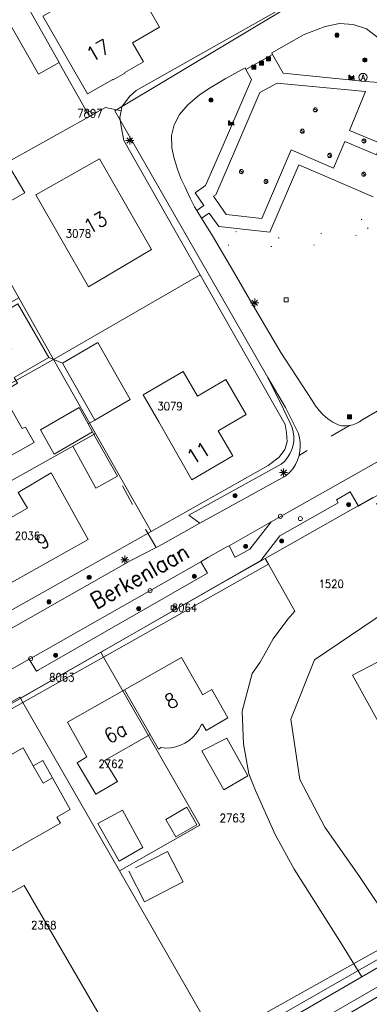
# Model space of a CAD drawing. Header units: metres. Extents: x 3 to 114181, y 112716 to 476231.
# Tile 41 of 90: x 112579 to 112622, y 475316 to 475437. Entities that reach past the tile are written whole.
import ezdxf
from ezdxf.enums import TextEntityAlignment as Align

# ---------------------------------------------------------------- set-up
doc = ezdxf.new("R2010")
doc.units = ezdxf.units.M
doc.header["$MEASUREMENT"] = 0
for name, pattern in [('DGN Style 1', [5.201608, 0.008655, -5.192953]), ('DGN Style 3', [12.11689, 8.654921, -3.461969]), ('DGN Style 5', [6.058445, 2.596476, -3.461969])]:
    doc.linetypes.add(name, pattern=pattern)
for name, color, linetype, lineweight in [('Cultuurscheiding BGT', 3, 'DGN Style 1', 0), ('Functie scheiding OTD BGT', 7, 'DGN Style 5', 0), ('Functie scheiding WGD BGT', 7, 'DGN Style 5', 0), ('Insteeksloot BGT', 4, 'Continuous', 0), ('Kadasterperceelnummers', 14, 'Continuous', 0), ('Kadasterpercelen', 14, 'Continuous', 13), ('Kant algemeen verharding BGT', 7, 'Continuous', 0), ('Kant water BGT', 4, 'Continuous', 0), ('Luifel H1 BGT', 1, 'DGN Style 3', 13), ('Pand BGT', 7, 'Continuous', 13), ('Symbool Afvalbak BGT', 5, 'Continuous', 0), ('Symbool Bank BGT', 2, 'Continuous', 0), ('Symbool Boom BGT', 3, 'Continuous', 0), ('Symbool Inspectieput BGT', 5, 'Continuous', 0), ('Symbool Kolk BGT', 5, 'Continuous', 0), ('Symbool Lichtmast BGT', 7, 'Continuous', 0), ('Symbool Paal - Steen BGT', 7, 'Continuous', 0), ('Symbool Speelvoorziening BGT', 30, 'Continuous', 0), ('Symbool Waterleidingput BGT', 5, 'Continuous', 0), ('Tekst Nummeraanduidingsreeks BGT', 7, 'Continuous', 0), ('Tekst ORL Straatnaam BGT', 3, 'Continuous', 0), ('Tussenmuur BGT', 7, 'Continuous', 13)]:
    doc.layers.add(name, color=color, linetype=linetype, lineweight=lineweight)
doc.styles.add('Style-STANDARD', font='STANDARD.shx')

# ---------------------------------------------------------------- blocks, each defined once
blk = doc.blocks.new('CELQ49')
at = {"layer": 'Symbool Afvalbak BGT'}
blk.add_circle((0, 0), 0.05, dxfattribs=at)
at = {"layer": 'Symbool Afvalbak BGT', "style": 'Style-STANDARD'}
blk.add_text('A', height=0.0667, dxfattribs=at).set_placement((0.003, 0.003), align=Align.MIDDLE_CENTER)
blk = doc.blocks.new('CELQ21')
at = {"layer": 'Symbool Lichtmast BGT'}
for p, q in [((-0.05, 0), (0.05, 0)), ((0.035, -0.034), (-0.035, 0.034)), ((0.035, 0.034), (-0.035, -0.034)), ((0, 0.053), (0, -0.047))]:
    blk.add_line(p, q, dxfattribs=at)
blk = doc.blocks.new('CELQ72')
at = {"layer": 'Symbool Inspectieput BGT', "flags": 128}
blk.add_lwpolyline([(0.025, 0.025), (-0.025, 0.025), (-0.025, -0.025), (0.025, -0.025)], close=True, dxfattribs=at)
blk = doc.blocks.new('CELQ24_1')
at = {"layer": 'Symbool Kolk BGT'}
blk.add_circle((0, 0), 0.025, dxfattribs=at)
blk = doc.blocks.new('CELQ24_2')
at = {"layer": 'Symbool Waterleidingput BGT'}
blk.add_circle((0, 0), 0.025, dxfattribs=at)
blk = doc.blocks.new('BGT_SP')
at = {"layer": 'Symbool Speelvoorziening BGT'}
blk.add_circle((0, 0), 0.025, dxfattribs=at)
at = {"layer": 'Symbool Speelvoorziening BGT', "style": 'Style-STANDARD', "width": 1.060836}
blk.add_text('S', height=0.0471, dxfattribs=at).set_placement((0.001, 0.003), align=Align.MIDDLE_CENTER)
blk = doc.blocks.new('BGT_BK')
at = {"layer": 'Symbool Bank BGT', "style": 'Style-STANDARD', "width": 0.399371}
blk.add_text('Bank', height=0.05, dxfattribs=at).set_placement((0.011, 0), align=Align.MIDDLE_CENTER)
blk = doc.blocks.new('CELA07')
at = {"layer": 'Symbool Boom BGT'}
for radius in [0.025, 0.018, 0.011, 0.00407]:
    blk.add_circle((0, 0), radius, dxfattribs=at)
blk = doc.blocks.new('CELQ20')
at = {"layer": 'Symbool Paal - Steen BGT', "flags": 128}
for points in [[(-0.025, -0.025), (-0.025, 0.025), (0.025, 0.025), (0.025, -0.025)], [(-0.018, -0.018), (-0.018, 0.018), (0.018, 0.018), (0.018, -0.018)], [(-0.011, -0.011), (-0.011, 0.011), (0.011, 0.011), (0.011, -0.011)], [(-0.004, -0.004), (-0.004, 0.004), (0.004, 0.004), (0.004, -0.004)]]:
    blk.add_lwpolyline(points, close=True, dxfattribs=at)

msp = doc.modelspace()

# ---------------------------------------------------------------- linework, layer by layer
at = {"layer": 'Cultuurscheiding BGT', "flags": 128}
msp.add_lwpolyline([(112620.25, 475410.31), (112618.02, 475409.6), (112615.63, 475409.18), (112613.19, 475408.79), (112611.39, 475408.81), (112609.65, 475408.91), (112606.96, 475408.93), (112603.68, 475409.11), (112602.96, 475410.06), (112603.42, 475411.16), (112606.43, 475410.54), (112608.24, 475410.29), (112609.59, 475410.13), (112610.88, 475409.94), (112612.79, 475409.99), (112615.13, 475410.39), (112617.38, 475410.74), (112619.36, 475411.4), (112620.91, 475412.25), (112621.76, 475412.86), (112622.48, 475413.58), (112623.14, 475414.25), (112623.89, 475415.12), (112624.43, 475415.86), (112624.69, 475416.46), (112625.07, 475417.33), (112625.36, 475418.26), (112625.82, 475419.44), (112626.05, 475420.31), (112626.34, 475421.46), (112626.55, 475422.64), (112626.66, 475423.6), (112626.74, 475424.73), (112626.54, 475425.63), (112626, 475426.8), (112627.4, 475427.39), (112628, 475426.42), (112628.46, 475425.54), (112628.78, 475424.77), (112628.81, 475424.1), (112628.74, 475423.46), (112628.46, 475422.58), (112627.93, 475420.93), (112627.14, 475418.5), (112626.45, 475416.31), (112626.09, 475415.28), (112625.23, 475413.99), (112624.51, 475413.14), (112623.74, 475412.46), (112622.38, 475411.59), (112620.25, 475410.31)], dxfattribs=at)
at = {"layer": 'Functie scheiding OTD BGT', "flags": 128}
for points in [[(112584.04, 475394.53), (112582.37, 475395.25)], [(112587.21, 475387.05), (112588.05, 475387.51)], [(112587.93, 475385.73), (112587.74, 475386.08)], [(112595.59, 475371.83), (112594.33, 475374), (112590.85, 475380.62)]]:
    msp.add_lwpolyline(points, dxfattribs=at)
at = {"layer": 'Functie scheiding WGD BGT', "flags": 128}
for points in [[(112616.19, 475388.17), (112615.68, 475388.7), (112615.22, 475389.29)], [(112619.41, 475386.85), (112613.21, 475383.18)]]:
    msp.add_lwpolyline(points, dxfattribs=at)
at = {"layer": 'Insteeksloot BGT', "flags": 128}
for points in [[(112654.02, 475339.04), (112652.93, 475338.71), (112652.81, 475338.66), (112651.24, 475338.06), (112649.08, 475336.85), (112606.68, 475313.13), (112584.31, 475299.81), (112578.61, 475296.42), (112564.04, 475288.32), (112561.72, 475287.03), (112545.76, 475278.15), (112545.38, 475277.97)], [(112654.11, 475334.55), (112653.93, 475334.43), (112652.62, 475333.79), (112546.45, 475271.9)]]:
    msp.add_lwpolyline(points, dxfattribs=at)
at = {"layer": 'Kadasterpercelen', "linetype": 'Continuous', "flags": 128}
for points in [[(112586.97, 475425.66), (112588.1, 475425.34), (112588.29, 475425.44), (112589.35, 475426.03), (112591.27, 475425.61), (112591.37, 475426.12), (112592.3, 475427.39), (112593.12, 475428.13), (112611.71, 475438.59), (112600.28, 475459.15), (112581.33, 475448.46), (112576.79, 475445.89), (112575.85, 475445.36), (112583.64, 475431.56), (112583.66, 475431.53), (112586.89, 475425.8)], [(112575.85, 475445.36), (112573.27, 475443.9), (112581.12, 475430.12), (112583.64, 475431.56)], [(112573.27, 475443.9), (112581.12, 475430.12), (112583.64, 475431.56), (112583.66, 475431.53), (112586.89, 475425.8), (112586.97, 475425.66), (112587.38, 475424.94), (112571.12, 475415.89), (112569.29, 475419.12), (112559.63, 475436.16), (112573.25, 475443.89)], [(112591.27, 475425.61), (112591.12, 475424.81), (112591.29, 475423.68), (112591.63, 475421.95), (112601.02, 475405.43), (112582.96, 475395), (112578.66, 475402.59), (112574.43, 475410.04), (112571.12, 475415.89), (112587.38, 475424.94), (112588.1, 475425.34), (112588.29, 475425.44), (112589.35, 475426.03)], [(112588.1, 475425.34), (112587.38, 475424.94), (112586.97, 475425.66)], [(112588.14, 475385.86), (112582.96, 475395), (112601.02, 475405.43), (112611.51, 475386.97), (112611.66, 475385.99), (112611.76, 475384.84), (112611.47, 475383.91), (112610.76, 475382.97), (112609.39, 475381.93), (112594.97, 475373.81)], [(112582.96, 475395), (112578.66, 475402.59), (112555.3, 475389.49), (112559.59, 475381.93)], [(112559.59, 475381.93), (112564.76, 475372.81), (112588.14, 475385.86), (112582.96, 475395)], [(112564.76, 475372.81), (112588.14, 475385.86), (112594.97, 475373.81), (112571.64, 475360.68)], [(112622.73, 475377.24), (112628.55, 475367.07), (112615.13, 475357.97), (112612.19, 475350.7), (112613.31, 475343.25), (112616.39, 475337.37), (112620.64, 475331.31), (112624.7, 475325.23), (112629.69, 475328.17), (112631.25, 475325.47), (112649.88, 475336.24), (112625.52, 475378.82)], [(112588.77, 475358.92), (112589.12, 475358.32), (112609.44, 475369.76), (112609.04, 475370.48), (112604.38, 475367.85)], [(112589.12, 475358.32), (112600.99, 475337.64), (112591.08, 475332.01), (112604.15, 475309.21), (112620.95, 475318.93), (112618.22, 475323.35), (112612.59, 475332.2), (112610.25, 475336.48), (112607.85, 475341.91), (112607.03, 475343.95), (112606.35, 475347.63), (112606.19, 475351.67), (112607.45, 475356.31), (112608.4, 475357.7), (112610, 475360.59), (112611.83, 475363.01), (112612.68, 475363.97), (112609.44, 475369.76)], [(112578.88, 475353.27), (112579.19, 475352.73), (112589.12, 475358.32), (112588.77, 475358.92)], [(112589.12, 475358.32), (112579.19, 475352.73), (112591.08, 475332.01), (112600.99, 475337.64)], [(112578.88, 475353.27), (112579.19, 475352.73), (112559.47, 475341.62), (112559.22, 475342.06), (112559.1, 475342.26), (112569.23, 475347.98), (112578.81, 475353.39)], [(112604.15, 475309.21), (112584.47, 475297.82), (112578.92, 475307.48), (112573.5, 475317.04), (112559.47, 475341.62), (112579.19, 475352.73), (112591.08, 475332.01)], [(112680.95, 475297.36), (112510.57, 475198.52), (112505.66, 475207.23), (112489.22, 475236.37), (112486.67, 475240.89), (112501.82, 475249.72), (112511.33, 475255.26), (112545.31, 475275.05), (112565.17, 475286.61), (112575.98, 475292.91), (112584.47, 475297.82), (112604.15, 475309.21), (112620.95, 475318.93), (112626.7, 475322.25), (112627.85, 475322.92), (112649.49, 475290.67), (112675.2, 475305.64)]]:
    msp.add_lwpolyline(points, close=True, dxfattribs=at)
for points in [[(112611.71, 475438.59), (112593.12, 475428.13), (112592.3, 475427.39), (112591.37, 475426.12), (112591.27, 475425.61), (112591.12, 475424.81), (112591.29, 475423.68), (112591.63, 475421.95), (112601.02, 475405.43), (112611.51, 475386.97), (112611.66, 475385.99), (112611.76, 475384.84), (112611.47, 475383.91), (112610.76, 475382.97), (112609.39, 475381.93), (112594.97, 475373.81), (112571.64, 475360.68)], [(112488.95, 475302.49), (112497.65, 475307.32), (112504.85, 475311.37), (112507.53, 475312.89), (112511.02, 475314.86), (112516.43, 475317.96), (112519.38, 475319.67), (112523.93, 475322.24), (112539.86, 475331.23), (112559.22, 475342.06), (112559.1, 475342.26), (112569.23, 475347.98), (112578.81, 475353.39), (112578.88, 475353.27), (112588.77, 475358.92), (112604.38, 475367.85), (112609.04, 475370.48), (112622.31, 475377.97)], [(112622.31, 475377.97), (112609.04, 475370.48), (112609.44, 475369.76), (112612.68, 475363.97), (112611.83, 475363.01), (112610, 475360.59), (112608.4, 475357.7), (112607.45, 475356.31), (112606.19, 475351.67), (112606.35, 475347.63), (112607.03, 475343.95), (112607.85, 475341.91), (112610.25, 475336.48), (112612.59, 475332.2), (112618.22, 475323.35), (112620.95, 475318.93), (112626.7, 475322.25)], [(112624.7, 475325.23), (112620.64, 475331.31), (112616.39, 475337.37), (112613.31, 475343.25), (112612.19, 475350.7), (112615.13, 475357.97), (112628.55, 475367.07)]]:
    msp.add_lwpolyline(points, dxfattribs=at)
at = {"layer": 'Kant algemeen verharding BGT', "flags": 128}
for points in [[(112612.1, 475438.57), (112590.51, 475425.61), (112609.34, 475392.78), (112611.54, 475389.07), (112613.12, 475385.86), (112613.26, 475385.34), (112613.34, 475384.8), (112613.36, 475384.26), (112613.32, 475383.72), (112613.21, 475383.18)], [(112626.6, 475429.01), (112625.86, 475430.39), (112624.42, 475432.86), (112623.11, 475434.49), (112621.53, 475435.74), (112619.87, 475436.25), (112618.2, 475436.38), (112616.44, 475436.02), (112613.82, 475435.03), (112611.65, 475433.81), (112609.84, 475432.75), (112609.95, 475432.56), (112611.23, 475430.28), (112621.41, 475429.23), (112624.71, 475428.97), (112625.6, 475427.2), (112627.02, 475427.98), (112627.08, 475428.1), (112626.6, 475429.01)], [(112606.65, 475430.72), (112609.95, 475432.56)], [(112598.48, 475425.18), (112597.82, 475423.9), (112597.51, 475422.57), (112597.55, 475421.07), (112597.82, 475419.74), (112598.22, 475418.44), (112598.66, 475417.27), (112599.19, 475416.21), (112599.79, 475414.88), (112600.34, 475413.79), (112600.61, 475413.36), (112601.49, 475413.94), (112600.4, 475415.52), (112601.69, 475416.42), (112603.84, 475421.38), (112607.34, 475429.5), (112606.65, 475430.72), (112606.55, 475430.91), (112604.1, 475429.56), (112602.06, 475428.32), (112600.91, 475427.57), (112599.5, 475426.37), (112598.48, 475425.18)], [(112617.47, 475418.54), (112612.24, 475420.82), (112608.61, 475412.35), (112604.24, 475412.86), (112602.66, 475415.1), (112602.95, 475415.28), (112605.42, 475420.97), (112608.37, 475427.86), (112610.53, 475429.01), (112621.38, 475428), (112619.44, 475423.21), (112623.3, 475421.58), (112622.73, 475420.19), (112618.85, 475421.85), (112617.47, 475418.54)], [(112622.35, 475415.01), (112613.19, 475418.98), (112609.6, 475410.66), (112603.31, 475411.37), (112602.14, 475413.01), (112601.18, 475412.41), (112602.53, 475410.24), (112605.15, 475405.82), (112607.72, 475401.36), (112610.96, 475395.86), (112614.83, 475389.92), (112615.22, 475389.29), (112615.68, 475388.7), (112616.19, 475388.17), (112616.76, 475387.69), (112617.37, 475387.27), (112618.02, 475386.92), (112618.48, 475386.83), (112618.95, 475386.81), (112619.41, 475386.85), (112619.84, 475386.95), (112620.25, 475387.1), (112620.64, 475387.3), (112621, 475387.56), (112640.72, 475398.97)], [(112601.18, 475412.41), (112600.61, 475413.36)], [(112570.98, 475352.95), (112575.76, 475355.67), (112576.44, 475356.06), (112579.96, 475358.06), (112580.2, 475358.2), (112601.09, 475370.07), (112601.98, 475370.58), (112604.24, 475371.85), (112604.59, 475372.05), (112606.33, 475373.03), (112609.75, 475374.97), (112622.13, 475381.97), (112639.25, 475391.65), (112639.92, 475392.03), (112641.96, 475393.18), (112644.91, 475394.84), (112645.9, 475395.4), (112648.57, 475396.89), (112653.55, 475399.69), (112654.38, 475400.15), (112661.83, 475404.32)], [(112572.79, 475349.78), (112608.43, 475370.17), (112608.48, 475370.23), (112610.85, 475373.26), (112618.01, 475377.34), (112617.81, 475377.72), (112619.5, 475378.7), (112619.79, 475378.2), (112620.52, 475376.93), (112620.65, 475377), (112625.36, 475379.68), (112643.26, 475389.81), (112652.41, 475394.89), (112655.5, 475398.47), (112655.85, 475398.89), (112660.28, 475401.27)], [(112601, 475374.82), (112599.62, 475375.82), (112611.02, 475382.09), (112611.44, 475382.47), (112611.8, 475382.9), (112612.09, 475383.38), (112612.32, 475383.89), (112612.48, 475384.42), (112612.56, 475384.98), (112612.57, 475385.53), (112612.5, 475386.09), (112612.35, 475386.63), (112612.13, 475387.14), (112611.28, 475388.86), (112609.34, 475392.78)], [(112613.21, 475383.18), (112613.03, 475382.6), (112612.76, 475382.05), (112612.43, 475381.53), (112612.04, 475381.07), (112611.59, 475380.65), (112601, 475374.82), (112596.4, 475372.25), (112595.59, 475371.83), (112592.48, 475370.24), (112576.16, 475360.99), (112574.44, 475360), (112574.21, 475359.73)], [(112609.75, 475374.97), (112607.15, 475371.61), (112606.47, 475371.24), (112605.35, 475370.62), (112605.31, 475370.69), (112604.59, 475372.05)], [(112601.09, 475370.07), (112601.87, 475368.73), (112601.92, 475368.66), (112581.07, 475356.73), (112580.85, 475356.61), (112580.79, 475356.72), (112579.96, 475358.06)]]:
    msp.add_lwpolyline(points, dxfattribs=at)
at = {"layer": 'Kant water BGT', "flags": 128}
for points in [[(112544.76, 475277.54), (112544.98, 475277.26), (112545.42, 475277.06), (112562.04, 475286.45), (112564.36, 475287.76), (112589.43, 475301.93), (112626.69, 475323.25), (112651.69, 475337.1), (112653.64, 475338)], [(112654.22, 475335.73), (112654.18, 475335.74), (112653.32, 475335.24), (112564.62, 475284.1), (112545.88, 475272.67)]]:
    msp.add_lwpolyline(points, dxfattribs=at)
at = {"layer": 'Luifel H1 BGT', "flags": 128}
for points in [[(112581.62, 475345.59), (112580.46, 475344.95)], [(112580.46, 475344.95), (112581.68, 475342.78)], [(112582.84, 475343.44), (112581.62, 475345.59)], [(112581.68, 475342.78), (112582.84, 475343.44)], [(112598.92, 475330.63), (112597, 475334.38), (112592.24, 475331.94)], [(112592.24, 475331.94), (112594.17, 475328.19)], [(112594.17, 475328.19), (112598.92, 475330.63)]]:
    msp.add_lwpolyline(points, dxfattribs=at)
at = {"layer": 'Pand BGT', "flags": 128}
for points in [[(112594.03, 475431.65), (112592.69, 475433.98), (112596.02, 475435.92), (112593.16, 475440.88), (112589.82, 475438.96), (112588.51, 475441.23), (112581.65, 475437.29), (112587.16, 475427.71), (112590.28, 475429.5), (112590.31, 475429.45), (112591.76, 475430.28), (112591.73, 475430.33), (112594.03, 475431.65)], [(112570.94, 475417.04), (112571.91, 475415.43), (112571.63, 475415.28), (112573.45, 475412.16), (112579.41, 475415.52), (112577.58, 475418.65), (112576.5, 475418.04), (112575.54, 475419.65), (112577.78, 475420.92), (112575.62, 475424.84), (112574.15, 475427.42), (112567.28, 475423.57), (112568.73, 475420.98), (112570.94, 475417.04)], [(112588.61, 475419.71), (112580.78, 475415.28), (112587.28, 475403.95), (112595.03, 475408.53), (112588.61, 475419.71)], [(112576.57, 475390.94), (112578.5, 475392.06), (112578.09, 475392.77), (112582.37, 475395.25), (112578.54, 475401.83), (112575.6, 475400.12), (112575.84, 475399.71), (112576.36, 475400.01), (112577.44, 475398.15), (112576.92, 475397.85), (112577.81, 475396.31), (112574.18, 475394.2), (112573.2, 475395.88), (112573.65, 475396.14), (112572.41, 475398.28), (112569.38, 475396.52), (112569.97, 475395.51), (112570.55, 475394.52), (112568.98, 475393.65), (112566.35, 475392.19), (112569.13, 475387.26)], [(112584.04, 475394.53), (112588.05, 475387.51), (112592.41, 475390.06), (112588.4, 475397.08), (112584.04, 475394.53)], [(112599.98, 475380.16), (112605.03, 475383.12), (112603.24, 475386.18), (112606.69, 475388.2), (112604.17, 475392.52), (112600.7, 475390.49), (112598.94, 475393.5), (112594.01, 475390.62), (112595.91, 475387.29), (112599.98, 475380.16)], [(112569.13, 475387.26), (112571.91, 475382.33), (112574.82, 475384.02), (112574.88, 475384.06), (112575.45, 475384.39), (112576.04, 475384.73), (112577.12, 475382.82), (112580.58, 475384.78), (112579.52, 475386.67), (112579.08, 475386.5), (112576.57, 475390.94)], [(112587.74, 475386.08), (112587.21, 475387.05), (112586.11, 475389.06), (112581.36, 475386.32), (112583.04, 475383.34), (112587.74, 475386.08)], [(112590.85, 475380.62), (112587.93, 475385.73), (112585.34, 475384.3), (112588.16, 475379.13), (112590.85, 475380.62)], [(112579.73, 475376.69), (112574.38, 475373.63), (112577.84, 475367.56), (112587.24, 475372.82), (112582.67, 475381.01), (112578.58, 475378.59), (112579.73, 475376.69)], [(112625.1, 475346.55), (112628.65, 475348.56), (112630.06, 475346.04), (112630.49, 475346.26), (112635.44, 475348.78), (112634.05, 475351.32), (112633.01, 475353.21), (112628.85, 475360.82), (112619.8, 475356.11), (112625.1, 475346.55)], [(112594.85, 475348.79), (112595.88, 475346.98), (112596.21, 475347.17), (112596.81, 475347.12), (112597.42, 475347.16), (112598.01, 475347.27), (112598.59, 475347.46), (112599.14, 475347.73), (112599.65, 475348.06), (112600.11, 475348.45), (112600.51, 475348.91), (112600.86, 475349.41), (112601.13, 475349.95), (112601.31, 475350.05), (112601.75, 475349.29), (112604.43, 475350.84), (112602.46, 475354.32), (112601.32, 475353.67), (112601.21, 475353.87), (112598.74, 475358.28), (112591.71, 475354.28)], [(112591.71, 475354.28), (112584.68, 475350.29), (112587.07, 475346.03), (112585.87, 475345.3), (112588.15, 475341.45), (112590.84, 475342.99), (112589.22, 475345.58), (112594.85, 475348.79)], [(112601.24, 475346.76), (112603.95, 475341.98), (112606.89, 475343.68), (112604.29, 475348.32), (112601.24, 475346.76)], [(112574.75, 475338.58), (112573.38, 475337.74), (112575.46, 475334.09), (112577.2, 475335.08), (112577.63, 475334.33), (112583.81, 475337.86), (112583.38, 475338.62), (112584.99, 475339.54), (112582.84, 475343.44), (112581.68, 475342.78), (112580.46, 475344.95), (112579.23, 475347.14), (112572.12, 475343.13), (112574.75, 475338.58)], [(112591.46, 475339.48), (112588.41, 475337.81), (112591.03, 475333.2), (112593.96, 475334.86), (112591.46, 475339.48)], [(112600.62, 475337.65), (112599.39, 475339.82), (112596.79, 475338.34), (112598.02, 475336.17), (112600.62, 475337.65)], [(112580.83, 475305.78), (112590.36, 475311.25), (112579.32, 475330.2), (112569.8, 475324.86), (112580.83, 475305.78)]]:
    msp.add_lwpolyline(points, dxfattribs=at)
at = {"layer": 'Tussenmuur BGT', "flags": 128}
msp.add_lwpolyline([(112594.85, 475348.79), (112591.71, 475354.28)], dxfattribs=at)

# ---------------------------------------------------------------- block references
at = {"layer": 'Symbool Afvalbak BGT', "xscale": 10, "yscale": 10, "zscale": 10}
msp.add_blockref('CELQ49', (112621.09, 475429.74), dxfattribs=at)
at = {"layer": 'Symbool Bank BGT', "xscale": 10, "yscale": 10, "zscale": 10}
for p in [(112619.57, 475429.75), (112604.74, 475424.12)]:
    msp.add_blockref('BGT_BK', p, dxfattribs=at)
at = {"layer": 'Symbool Boom BGT', "xscale": 10, "yscale": 10, "zscale": 10}
for p in [(112617.87, 475434.94), (112621.31, 475431.88), (112602.35, 475426.97), (112605.33, 475378.21), (112619.31, 475377.09), (112611.06, 475372.64), (112606.62, 475371.96), (112587.35, 475368.16), (112600.31, 475368.28), (112582.4, 475365.13), (112593.43, 475364.29), (112583.21, 475358.53)]:
    msp.add_blockref('CELA07', p, dxfattribs=at)
at = {"layer": 'Symbool Inspectieput BGT', "xscale": 10, "yscale": 10, "zscale": 10}
for p in [(112611.62, 475402.35), (112597.7, 475364.41)]:
    msp.add_blockref('CELQ72', p, dxfattribs=at)
at = {"layer": 'Symbool Kolk BGT', "xscale": 10, "yscale": 10, "zscale": 10}
for p in [(112610.91, 475375.67), (112594.85, 475366.51), (112580.13, 475358.13)]:
    msp.add_blockref('CELQ24_1', p, dxfattribs=at)
at = {"layer": 'Symbool Lichtmast BGT', "xscale": 10, "yscale": 10, "zscale": 10}
for p in [(112592.34, 475421.96), (112607.74, 475401.96), (112611.3, 475381.05), (112591.73, 475370.31)]:
    msp.add_blockref('CELQ21', p, dxfattribs=at)
at = {"layer": 'Symbool Paal - Steen BGT', "xscale": 10, "yscale": 10, "zscale": 10}
for p in [(112609.45, 475432.02), (112607.65, 475430.99), (112608.59, 475431.48), (112619.41, 475387.93)]:
    msp.add_blockref('CELQ20', p, dxfattribs=at)
at = {"layer": 'Symbool Speelvoorziening BGT', "xscale": 10, "yscale": 10, "zscale": 10}
for p in [(112615.21, 475425.73), (112613.6, 475423.11), (112621.2, 475421.89), (112616.98, 475420.12), (112606.1, 475418.13), (112621.18, 475417.8), (112609.12, 475416.91)]:
    msp.add_blockref('BGT_SP', p, dxfattribs=at)
at = {"layer": 'Symbool Waterleidingput BGT', "xscale": 10, "yscale": 10, "zscale": 10}
msp.add_blockref('CELQ24_2', (112613.37, 475375.39), dxfattribs=at)

# ---------------------------------------------------------------- texts
at = {"layer": 'Kadasterperceelnummers', "linetype": 'Continuous', "lineweight": 0, "style": 'Style-STANDARD'}
for s, p in [('7897', (112587.45, 475425.31)), ('3078', (112586.02, 475410.5)), ('3079', (112597.31, 475389.23)), ('2036', (112579.75, 475373.27)), ('1520', (112617.17, 475367.34)), ('8064', (112599.09, 475364.4)), ('8063', (112583.98, 475355.83)), ('2762', (112590.05, 475345.18)), ('2763', (112604.99, 475338.5)), ('2368', (112581.75, 475325.31))]:
    msp.add_text(s, height=1, dxfattribs=at).set_placement(p, align=Align.MIDDLE_CENTER)
at = {"layer": 'Tekst Nummeraanduidingsreeks BGT', "linetype": 'Continuous', "lineweight": 0, "style": 'Style-STANDARD'}
for s, rotation, p in [('17', 29.9, (112588.44, 475433.06)), ('13', 29.9, (112588.12, 475411.87)), ('11', 32.1, (112600.81, 475383.48)), ('9', 29.3, (112581.63, 475372.61)), ('8', 29.6, (112597.46, 475352.95)), ('6a', 29.6, (112590.57, 475349.04))]:
    msp.add_text(s, height=1.8, rotation=rotation, dxfattribs=at).set_placement(p, align=Align.MIDDLE_CENTER)
at = {"layer": 'Tekst ORL Straatnaam BGT', "linetype": 'Continuous', "lineweight": 0, "style": 'Style-STANDARD'}
msp.add_text('Berkenlaan', height=2, rotation=29.2048, dxfattribs=at).set_placement((112587.74, 475365.05), align=Align.MIDDLE_LEFT)

doc.saveas('drawing.dxf')
